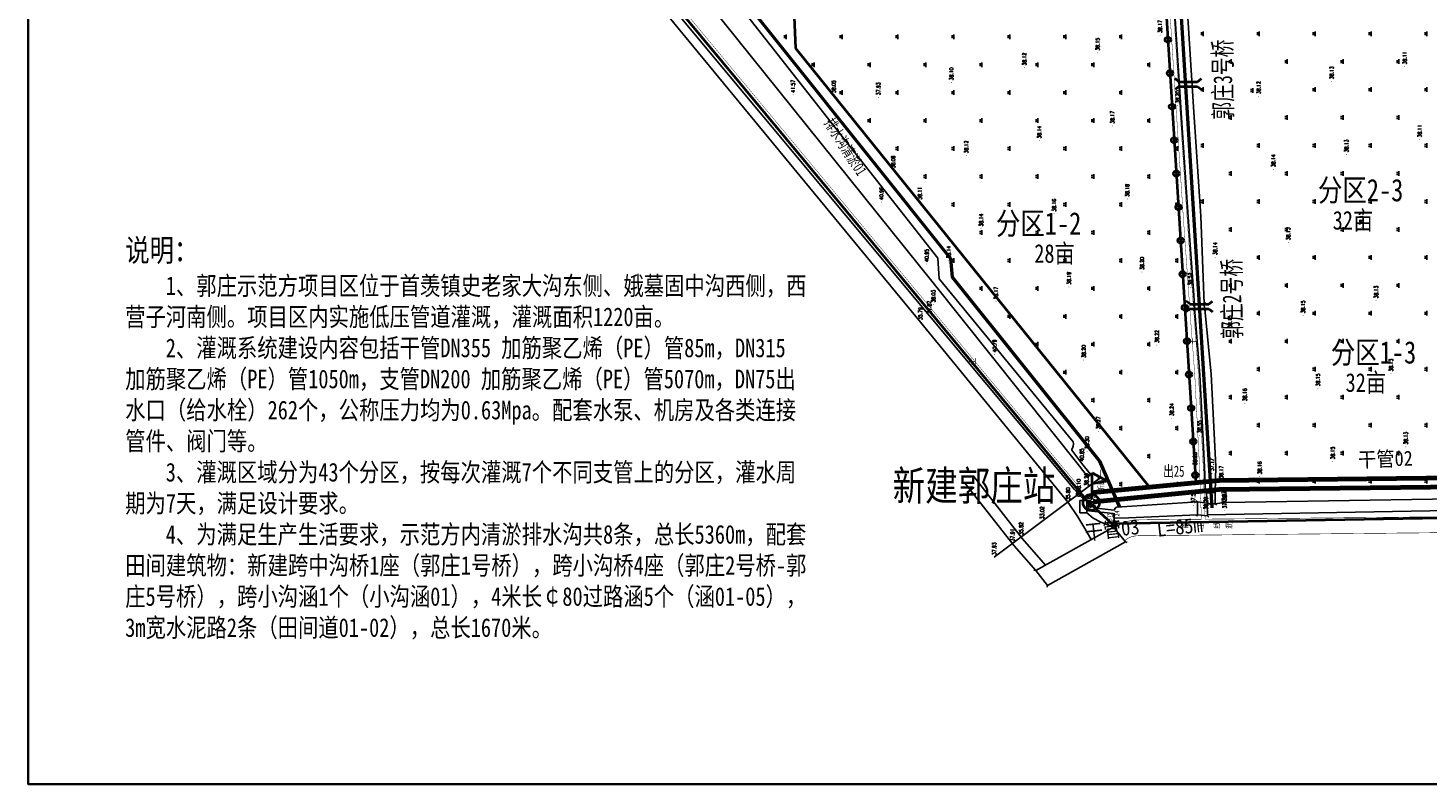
# Model space of a CAD drawing. Extents: x 464172 to 473094, y 3847158 to 3855433.
# Tile 36 of 98: x 465844 to 466595, y 3851459 to 3851864. Entities that reach past the tile are written whole.
import ezdxf
from ezdxf.enums import TextEntityAlignment as Align

# ---------------------------------------------------------------- set-up
doc = ezdxf.new("R2010")
doc.units = 0
doc.header["$PDMODE"] = 34
doc.header["$PDSIZE"] = 0.2
doc.linetypes.add('X3', pattern=[5, 4, -1])
doc.layers.get('0').update_dxf_attribs({"linetype": 'CONTINUOUS'})
doc.layers.add('ASSIST', color=7, linetype='CONTINUOUS', plot=False)
for name, color, linetype in [('DLSS', 4, 'CONTINUOUS'), ('DMTZ', 3, 'CONTINUOUS'), ('GCD', 9, 'CONTINUOUS'), ('JMD', 6, 'CONTINUOUS'), ('KZD', 1, 'CONTINUOUS'), ('SXSS', 5, 'CONTINUOUS'), ('ZBTZ', 8, 'CONTINUOUS'), ('排水沟', 5, 'CONTINUOUS'), ('断面', 7, 'CONTINUOUS')]:
    doc.layers.add(name, color=color, linetype=linetype)
for name, color, linetype, lineweight in [('出水口', 3, 'CONTINUOUS', 30), ('干管', 1, 'CONTINUOUS', 30), ('支管', 3, 'CONTINUOUS', 30)]:
    doc.layers.add(name, color=color, linetype=linetype, lineweight=lineweight)
doc.styles.add('HZ', font='rs.shx', dxfattribs={"width": 0.8, "bigfont": 'hztxt.shx'})
doc.styles.get("Standard").update_dxf_attribs({"font": 'rs.shx', "bigfont": 'hztxt.shx'})
doc.styles.add('正等线体', font='simhei.ttf')
doc.styles.add('等线体', font='simhei.ttf')
doc.styles.add('黑体', font='simhei.ttf')
doc.linetypes.add('10411', pattern='A,2,[150,AAA.SHX,S=1,R=0,X=0,Y=1],2,[151,AAA.SHX,S=1,R=0,X=0,Y=3],1e-11', length=4)
doc.linetypes.add('10422', pattern='A,0.75,[150,AAA.SHX,S=0.5,R=0,X=0,Y=0.5],1.5,[177,AAA.SHX,S=1,R=0,X=0,Y=0.4],0.75', length=3)
doc.linetypes.add('712B', pattern='A,4,-1,4,-1,4,-1,[167,AAA.SHX,S=0.5,R=0,X=0,Y=0],8,[168,AAA.SHX,S=0.5,R=0,X=0,Y=0],-1', length=24)

# ---------------------------------------------------------------- blocks, each defined once
blk = doc.blocks.new('b')
at = {"color": 1, "linetype": 'Continuous', "lineweight": 40}
for p, q in [((-1.09, 0.44), (-1.09, 6.23)), ((-1.09, 6.23), (2.99, 3.96)), ((2.99, 3.96), (-1.09, 3.28))]:
    blk.add_line(p, q, dxfattribs=at)
blk.add_circle((-1.34, -1.73), 2.19, dxfattribs=at)
blk = doc.blocks.new('qiao')
at = {"color": 1, "lineweight": 40, "flags": 128}
for points in [[(-10.3, 2), (-14.5, 5.4)], [(-10.3, 2), (9.7, 2)], [(9.7, 2), (13.8, 5.4)], [(-10.3, -3), (-14.5, -6.3)], [(-10.3, -3), (9.7, -3)], [(9.7, -3), (13.8, -6.3)]]:
    blk.add_lwpolyline(points, dxfattribs=at)
blk = doc.blocks.new('*U4')
at = {"linetype": 'Continuous'}
for points in [[(-0.15, 0), (-0.14, -0.06), (-0.14, 0.06)], [(-0.14, 0.06), (-0.11, -0.11), (-0.11, 0.11)], [(-0.11, -0.11), (-0.14, 0.06), (-0.14, -0.06)], [(-0.11, 0.11), (-0.06, -0.14), (-0.06, 0.14)], [(-0.06, -0.14), (-0.11, 0.11), (-0.11, -0.11)], [(-0.06, 0.14), (0, -0.15), (0, 0.15)], [(0, -0.15), (-0.06, 0.14), (-0.06, -0.14)], [(0, 0.15), (0.06, -0.14), (0.06, 0.14)], [(0.06, -0.14), (0, 0.15), (0, -0.15)], [(0.06, 0.14), (0.11, -0.11), (0.11, 0.11)], [(0.11, -0.11), (0.06, 0.14), (0.06, -0.14)], [(0.11, 0.11), (0.14, -0.06), (0.14, 0.06)], [(0.14, -0.06), (0.11, 0.11), (0.11, -0.11)], [(0.15, 0), (0.14, 0.06), (0.14, -0.06)]]:
    blk.add_solid(points, dxfattribs=at)
blk = doc.blocks.new('gc259')
at = {"linetype": 'Continuous', "flags": 128}
for points in [[(-1, 0), (-1.5, 0)], [(-1, -1), (1, -1), (1, 1), (-1, 1), (-1, -1)], [(0, 1), (0, 1.5)], [(1, 0), (1.5, 0)], [(0, -1), (0, -1.5)]]:
    blk.add_lwpolyline(points, dxfattribs=at)
at = {"linetype": 'Continuous'}
blk.add_circle((0, 0), 0.15, dxfattribs=at)
blk.add_point((0, 0), dxfattribs=at)
blk.add_blockref('*U4', (0, 0), dxfattribs=at)
blk = doc.blocks.new('GC200')
at = {"linetype": 'Continuous', "const_width": 0.2, "flags": 128}
blk.add_lwpolyline([(-0.1, 0, 1), (0.1, 0, 1)], format="xyb", close=True, dxfattribs=at)
blk = doc.blocks.new('gc119')
for p, q in [((-1.25, 0), (1.25, 0)), ((-0.5, 1.3), (-0.5, 0)), ((0.5, 1.3), (0.5, 0))]:
    blk.add_line(p, q)
blk = doc.blocks.new('郭庄示范方')
at = {"color": 8, "linetype": 'Continuous', "elevation": -37.5, "flags": 128}
blk.add_lwpolyline([(557.55, -947.59), (614.3, -905.01)], dxfattribs=at)
at = {"color": 8, "linetype": 'Continuous'}
blk.add_circle((602.79, -913.65, -37.5), 1.16, dxfattribs=at)
at = {"layer": 'ASSIST', "color": 8, "linetype": 'Continuous', "elevation": -37.5, "flags": 128}
for points in [[(670.43, -814.43), (665.15, -814.82), (664.94, -812.04), (670.23, -811.65)], [(676.09, -918.87), (671.73, -918.99), (671.38, -913.16), (676.09, -912.89)], [(666.67, -924.87), (666.62, -917.8), (671.75, -918.6), (671.87, -925.3)], [(627.93, -939.32), (586.16, -962.66), (579.82, -954.71), (621.51, -931.35)]]:
    blk.add_lwpolyline(points, close=True, dxfattribs=at)
at = {"layer": 'DLSS', "color": 8, "linetype": 'Continuous'}
for p, q in [((670.23, -811.65, -37.5), (670.88, -810.89, -37.5)), ((664.94, -812.04, -37.5), (664.18, -811.39, -37.5)), ((665.15, -814.82, -37.5), (664.49, -815.58, -37.5)), ((670.43, -814.43, -37.5), (671.19, -815.08, -37.5)), ((671.38, -913.16, -37.5), (670.63, -912.5, -37.5)), ((676.09, -912.89, -37.5), (676.76, -912.15, -37.5)), ((666.62, -917.8, -37.5), (665.9, -917.1, -37.5)), ((671.73, -918.99, -37.5), (671.04, -919.72, -37.5)), ((671.75, -918.6, -37.5), (672.44, -917.88, -37.5)), ((676.09, -918.87, -37.5), (676.82, -919.55, -37.5)), ((621.51, -931.35, -37.5), (621.78, -930.39, -37.5)), ((666.67, -924.87, -37.5), (665.97, -925.58, -37.5)), ((671.87, -925.3, -37.5), (672.59, -926, -37.5)), ((627.93, -939.32, -37.5), (628.9, -939.59, -37.5)), ((579.82, -954.71, -37.5), (578.85, -954.44, -37.5)), ((586.16, -962.66, -37.5), (585.88, -963.62, -37.5))]:
    blk.add_line(p, q, dxfattribs=at)
at = {"layer": 'DLSS', "color": 8, "linetype": 'X3', "const_width": 0.2, "elevation": -37.5, "flags": 128}
for points in [[(668.7, -927.17), (667.68, -899.23), (665.14, -849.88), (662.61, -816.18), (658.99, -765.3), (655.28, -709.37), (651.49, -650.33), (649.76, -630.86), (648.08, -601.63), (646.98, -577.51), (644.35, -531.43), (641.33, -480.81), (639.02, -443.16), (635.99, -401.78), (632.01, -336.29), (628.43, -282.32), (627.28, -256.04), (625.16, -222.49)], [(97.21, -250.08), (82.99, -254.12), (75.26, -258.64), (72.87, -261.4), (71.56, -265.05), (71.12, -270.89), (71.18, -273.21), (165.51, -386.15), (339.07, -594.5), (601.16, -910.37)]]:
    blk.add_lwpolyline(points, dxfattribs=at)
at = {"layer": 'DLSS', "color": 8, "linetype": 'Continuous', "elevation": -37.5, "flags": 128}
for points, const_width in [([(670.68, -927.15), (669.66, -899.14), (667.11, -849.75), (664.59, -816.04), (660.96, -765.17), (657.26, -709.24), (653.47, -650.18), (651.74, -630.71), (650.05, -601.53), (648.96, -577.41), (646.33, -531.31), (643.31, -480.69), (640.99, -443.03), (637.97, -401.65), (633.99, -336.17), (630.41, -282.22), (629.26, -255.93), (627.13, -222.37)], 0.2), ([(97.76, -251.63), (83.73, -255.76), (76.43, -260.04), (74.45, -262.33), (73.33, -265.43), (72.92, -270.93), (72.96, -272.54), (166.89, -384.99), (340.45, -593.35), (602.55, -909.22)], 0.2), ([(622.11, -932.09), (625.45, -929.73), (628.49, -928.46), (632.55, -927.57), (637.49, -927.49), (668.7, -927.17)], 0.3), ([(627.39, -938.73), (629.55, -937.24), (631.06, -936.61), (633.54, -936.07), (637.6, -936), (866.26, -933.68), (1119.24, -929.37), (1331.93, -925.84), (1346.81, -925.59)], 0.3), ([(670.68, -927.15), (861.93, -925.21)], 0.3)]:
    blk.add_lwpolyline(points, dxfattribs=dict(at, const_width=const_width))
at = {"layer": 'DLSS', "color": 8, "linetype": 'Continuous', "elevation": -37.5}
for points in [[(664.94, -812.04), (670.23, -811.65)], [(670.43, -814.43), (665.15, -814.82)], [(671.38, -913.16), (676.09, -912.89)], [(666.67, -924.87), (666.62, -917.8)], [(676.09, -918.87), (671.73, -918.99)], [(671.75, -918.6), (671.87, -925.3)], [(579.82, -954.71), (621.51, -931.35)], [(627.93, -939.32), (586.16, -962.66)]]:
    blk.add_lwpolyline(points, dxfattribs=at)
at = {"layer": 'DMTZ', "color": 8, "linetype": '10411', "flags": 128}
for points, elevation in [([(605.95, -917.16), (600.65, -911.26), (522.73, -818), (389.08, -657.63), (89.02, -296.59), (65.42, -268.94), (64.87, -267.55), (65.2, -266.3), (66.76, -263.62)], 0.6), ([(650.98, -600.39), (652.38, -630.67), (654.11, -650.13), (657.9, -709.19), (661.61, -765.12), (664.95, -812.05)], -37.5), ([(670.23, -811.65), (668.39, -764.66), (664.68, -708.75), (660.88, -649.61), (659.16, -630.17), (657.06, -599.95)], -37.5), ([(665.15, -814.82), (665.23, -815.99), (667.76, -849.71), (670.3, -899.11), (670.8, -912.85), (671.38, -913.16)], -37.5), ([(676.09, -912.89), (676.49, -898.84), (673.94, -849.33), (670.48, -814.47), (670.48, -814.47)], -37.5), ([(542.04, -907.92), (568.16, -941.36), (579.82, -954.71)], -37.5), ([(860.52, -915.37), (859.76, -915.38), (681.09, -918.23), (676.09, -918.87)], -37.5), ([(621.51, -931.35), (614.77, -928.83), (610.61, -926.59), (607.23, -923.66)], 1.93), ([(666.62, -917.8), (623.31, -920.73), (622.67, -921.15), (621.83, -922.32)], -37.5), ([(671.86, -924.85), (860.76, -921.4)], 1.85), ([(621.32, -924.15), (621.41, -925.62), (621.79, -926.37), (622.78, -926.61), (629.58, -926.38), (666.67, -924.87)], -37.5)]:
    blk.add_lwpolyline(points, dxfattribs=dict(at, elevation=elevation))
at = {"layer": 'DMTZ', "color": 8, "linetype": '10411', "elevation": 3.54, "flags": 128}
blk.add_lwpolyline([(349.05, -590.61), (347.77, -586.48), (348.25, -582.82), (349.84, -580.27), (353.5, -579.63), (358.07, -580.47), (358.07, -580.47), (393.36, -619.38), (418.81, -649.06), (527.36, -787.11), (528.02, -798.18), (599.87, -885.57), (600.1, -886.76), (599.97, -888.04), (599.55, -889.01), (599.23, -889.65), (599.26, -890.13), (604.55, -897.21), (609.02, -902.89), (609.02, -902.89), (609.05, -903.4), (608.79, -903.77), (608.13, -904.1), (607.37, -904.09), (603.29, -898.64), (524.74, -800.36), (404.7, -650.88)], close=True, dxfattribs=at)
at = {"layer": 'DMTZ', "color": 8, "linetype": '10422', "flags": 128}
for points, elevation in [([(621.83, -922.32), (610.77, -921.13), (610.82, -917.78), (608.27, -917.57), (608.35, -922.75)], -37.5), ([(608.35, -922.75), (621.32, -924.19)], 1.66)]:
    blk.add_lwpolyline(points, dxfattribs=dict(at, elevation=elevation))
at = {"layer": 'JMD', "color": 8, "linetype": 'Continuous', "elevation": 1.93, "flags": 128}
blk.add_lwpolyline([(607.23, -923.66), (607.19, -917.15), (603.51, -917.17), (603.55, -923.69)], close=True, dxfattribs=at)
at = {"layer": 'KZD', "color": 8, "linetype": 'Continuous'}
blk.add_line((621.82, -929.84, 2.74), (621.82, -923.84, 2.74), dxfattribs=at)
at = {"layer": 'SXSS', "color": 8, "linetype": 'Continuous', "flags": 128}
for points, elevation in [([(609.47, -938.1), (606.17, -932.21), (602.35, -925.92), (597.17, -918.18), (517.94, -821.53), (385.46, -660.64), (85.43, -299.62), (61.85, -271.99), (61.55, -270.42), (61.82, -267.36), (63.02, -264.12), (64.61, -262.87), (66.07, -262.17)], 0.6), ([(585.04, -951.79), (572.68, -937.63), (546.66, -904.32)], -37.5)]:
    blk.add_lwpolyline(points, dxfattribs=dict(at, elevation=elevation))
at = {"layer": 'GCD', "color": 8, "linetype": 'Continuous'}
ref = blk.add_blockref('GC200', (646.5, -667.52, 0.67), dxfattribs=dict(at, rotation=90))
ref.add_attrib('height', '38.17', dxfattribs={"linetype": 'Continuous', "height": 2, "rotation": 90, "style": 'HZ', "width": 0.8}).set_placement((646.5, -666.32, -37.5), align=Align.MIDDLE_LEFT)
ref = blk.add_blockref('GC200', (612.99, -677, 0.65), dxfattribs=dict(at, rotation=90))
ref.add_attrib('height', '38.15', dxfattribs={"linetype": 'Continuous', "height": 2, "rotation": 90, "style": 'HZ', "width": 0.8}).set_placement((612.99, -675.8, -37.5), align=Align.MIDDLE_LEFT)
ref = blk.add_blockref('GC200', (573.76, -684.97, 0.62), dxfattribs=dict(at, rotation=90))
ref.add_attrib('height', '38.12', dxfattribs={"linetype": 'Continuous', "height": 2, "rotation": 90, "style": 'HZ', "width": 0.8}).set_placement((573.76, -683.77, -37.5), align=Align.MIDDLE_LEFT)
ref = blk.add_blockref('GC200', (777.75, -684.36, 0.61), dxfattribs=dict(at, rotation=90))
ref.add_attrib('height', '38.11', dxfattribs={"linetype": 'Continuous', "height": 2, "rotation": 90, "style": 'HZ', "width": 0.8}).set_placement((777.75, -683.16, -37.5), align=Align.MIDDLE_LEFT)
ref = blk.add_blockref('GC200', (534.6, -692.92, 0.6), dxfattribs=dict(at, rotation=90))
ref.add_attrib('height', '38.10', dxfattribs={"linetype": 'Continuous', "height": 2, "rotation": 90, "style": 'HZ', "width": 0.8}).set_placement((534.6, -691.72, -37.5), align=Align.MIDDLE_LEFT)
ref = blk.add_blockref('GC200', (738.55, -692.32, 0.63), dxfattribs=dict(at, rotation=90))
ref.add_attrib('height', '38.13', dxfattribs={"linetype": 'Continuous', "height": 2, "rotation": 90, "style": 'HZ', "width": 0.8}).set_placement((738.55, -691.12, -37.5), align=Align.MIDDLE_LEFT)
ref = blk.add_blockref('GC200', (449.64, -699.51, 4.07), dxfattribs=dict(at, rotation=90))
ref.add_attrib('height', '41.57', dxfattribs={"linetype": 'Continuous', "height": 2, "rotation": 90, "style": 'HZ', "width": 0.8}).set_placement((449.64, -698.31, -37.5), align=Align.MIDDLE_LEFT)
ref = blk.add_blockref('GC200', (471.42, -699.76, 0.55), dxfattribs=dict(at, rotation=90))
ref.add_attrib('height', '38.05', dxfattribs={"linetype": 'Continuous', "height": 2, "rotation": 90, "style": 'HZ', "width": 0.8}).set_placement((471.42, -698.56, -37.5), align=Align.MIDDLE_LEFT)
ref = blk.add_blockref('GC200', (495.39, -700.89, 0.43), dxfattribs=dict(at, rotation=90))
ref.add_attrib('height', '37.93', dxfattribs={"linetype": 'Continuous', "height": 2, "rotation": 90, "style": 'HZ', "width": 0.8}).set_placement((495.39, -699.69, -37.5), align=Align.MIDDLE_LEFT)
ref = blk.add_blockref('GC200', (699.35, -700.28, 0.62), dxfattribs=dict(at, rotation=90))
ref.add_attrib('height', '38.12', dxfattribs={"linetype": 'Continuous', "height": 2, "rotation": 90, "style": 'HZ', "width": 0.8}).set_placement((699.35, -699.08, -37.5), align=Align.MIDDLE_LEFT)
ref = blk.add_blockref('GC200', (655.93, -705.26, 0.7), dxfattribs=dict(at, rotation=90))
ref.add_attrib('height', '38.20', dxfattribs={"linetype": 'Continuous', "height": 2, "rotation": 90, "style": 'HZ', "width": 0.8}).set_placement((655.93, -704.06, -37.5), align=Align.MIDDLE_LEFT)
ref = blk.add_blockref('GC200', (620.95, -716.2, 0.67), dxfattribs=dict(at, rotation=90))
ref.add_attrib('height', '38.17', dxfattribs={"linetype": 'Continuous', "height": 2, "rotation": 90, "style": 'HZ', "width": 0.8}).set_placement((620.95, -715, -37.5), align=Align.MIDDLE_LEFT)
ref = blk.add_blockref('GC200', (581.72, -724.17, 0.64), dxfattribs=dict(at, rotation=90))
ref.add_attrib('height', '38.14', dxfattribs={"linetype": 'Continuous', "height": 2, "rotation": 90, "style": 'HZ', "width": 0.8}).set_placement((581.72, -722.97, -37.5), align=Align.MIDDLE_LEFT)
ref = blk.add_blockref('GC200', (785.71, -723.56, 0.61), dxfattribs=dict(at, rotation=90))
ref.add_attrib('height', '38.11', dxfattribs={"linetype": 'Continuous', "height": 2, "rotation": 90, "style": 'HZ', "width": 0.8}).set_placement((785.71, -722.36, -37.5), align=Align.MIDDLE_LEFT)
ref = blk.add_blockref('GC200', (542.56, -732.12, 0.62), dxfattribs=dict(at, rotation=90))
ref.add_attrib('height', '38.12', dxfattribs={"linetype": 'Continuous', "height": 2, "rotation": 90, "style": 'HZ', "width": 0.8}).set_placement((542.56, -730.92, -37.5), align=Align.MIDDLE_LEFT)
ref = blk.add_blockref('GC200', (746.51, -731.52, 0.63), dxfattribs=dict(at, rotation=90))
ref.add_attrib('height', '38.13', dxfattribs={"linetype": 'Continuous', "height": 2, "rotation": 90, "style": 'HZ', "width": 0.8}).set_placement((746.51, -730.32, -37.5), align=Align.MIDDLE_LEFT)
ref = blk.add_blockref('GC200', (503.35, -740.09, 0.59), dxfattribs=dict(at, rotation=90))
ref.add_attrib('height', '38.09', dxfattribs={"linetype": 'Continuous', "height": 2, "rotation": 90, "style": 'HZ', "width": 0.8}).set_placement((503.35, -738.89, -37.5), align=Align.MIDDLE_LEFT)
ref = blk.add_blockref('GC200', (707.31, -739.48, 0.64), dxfattribs=dict(at, rotation=90))
ref.add_attrib('height', '38.14', dxfattribs={"linetype": 'Continuous', "height": 2, "rotation": 90, "style": 'HZ', "width": 0.8}).set_placement((707.31, -738.28, -37.5), align=Align.MIDDLE_LEFT)
ref = blk.add_blockref('GC200', (497.03, -757.11, 3.46), dxfattribs=dict(at, rotation=90))
ref.add_attrib('height', '40.96', dxfattribs={"linetype": 'Continuous', "height": 2, "rotation": 90, "style": 'HZ', "width": 0.8}).set_placement((497.03, -755.91, -37.5), align=Align.MIDDLE_LEFT)
ref = blk.add_blockref('GC200', (517.63, -756.93, 0.61), dxfattribs=dict(at, rotation=90))
ref.add_attrib('height', '38.11', dxfattribs={"linetype": 'Continuous', "height": 2, "rotation": 90, "style": 'HZ', "width": 0.8}).set_placement((517.63, -755.73, -37.5), align=Align.MIDDLE_LEFT)
ref = blk.add_blockref('GC200', (628.91, -755.4, 0.68), dxfattribs=dict(at, rotation=90))
ref.add_attrib('height', '38.18', dxfattribs={"linetype": 'Continuous', "height": 2, "rotation": 90, "style": 'HZ', "width": 0.8}).set_placement((628.91, -754.2, -37.5), align=Align.MIDDLE_LEFT)
ref = blk.add_blockref('GC200', (589.67, -763.37, 0.66), dxfattribs=dict(at, rotation=90))
ref.add_attrib('height', '38.16', dxfattribs={"linetype": 'Continuous', "height": 2, "rotation": 90, "style": 'HZ', "width": 0.8}).set_placement((589.67, -762.17, -37.5), align=Align.MIDDLE_LEFT)
ref = blk.add_blockref('GC200', (550.52, -771.32, 0.64), dxfattribs=dict(at, rotation=90))
ref.add_attrib('height', '38.14', dxfattribs={"linetype": 'Continuous', "height": 2, "rotation": 90, "style": 'HZ', "width": 0.8}).set_placement((550.52, -770.12, -37.5), align=Align.MIDDLE_LEFT)
ref = blk.add_blockref('GC200', (754.47, -770.72, 0.63), dxfattribs=dict(at, rotation=90))
ref.add_attrib('height', '38.13', dxfattribs={"linetype": 'Continuous', "height": 2, "rotation": 90, "style": 'HZ', "width": 0.8}).set_placement((754.47, -769.52, -37.5), align=Align.MIDDLE_LEFT)
ref = blk.add_blockref('GC200', (715.27, -778.68, 0.65), dxfattribs=dict(at, rotation=90))
ref.add_attrib('height', '38.15', dxfattribs={"linetype": 'Continuous', "height": 2, "rotation": 90, "style": 'HZ', "width": 0.8}).set_placement((715.27, -777.48, -37.5), align=Align.MIDDLE_LEFT)
ref = blk.add_blockref('GC200', (676.07, -786.64, 0.64), dxfattribs=dict(at, rotation=90))
ref.add_attrib('height', '38.14', dxfattribs={"linetype": 'Continuous', "height": 2, "rotation": 90, "style": 'HZ', "width": 0.8}).set_placement((676.07, -785.44, -37.5), align=Align.MIDDLE_LEFT)
ref = blk.add_blockref('GC200', (521.36, -790.3, 3.45), dxfattribs=dict(at, rotation=90))
ref.add_attrib('height', '40.95', dxfattribs={"linetype": 'Continuous', "height": 2, "rotation": 90, "style": 'HZ', "width": 0.8}).set_placement((521.36, -789.1, -37.5), align=Align.MIDDLE_LEFT)
ref = blk.add_blockref('GC200', (533.12, -788.56, 0.64), dxfattribs=dict(at, rotation=90))
ref.add_attrib('height', '38.14', dxfattribs={"linetype": 'Continuous', "height": 2, "rotation": 90, "style": 'HZ', "width": 0.8}).set_placement((533.12, -787.36, -37.5), align=Align.MIDDLE_LEFT)
ref = blk.add_blockref('GC200', (636.87, -794.6, 0.7), dxfattribs=dict(at, rotation=90))
ref.add_attrib('height', '38.20', dxfattribs={"linetype": 'Continuous', "height": 2, "rotation": 90, "style": 'HZ', "width": 0.8}).set_placement((636.87, -793.4, -37.5), align=Align.MIDDLE_LEFT)
ref = blk.add_blockref('GC200', (597.63, -802.57, 0.68), dxfattribs=dict(at, rotation=90))
ref.add_attrib('height', '38.18', dxfattribs={"linetype": 'Continuous', "height": 2, "rotation": 90, "style": 'HZ', "width": 0.8}).set_placement((597.63, -801.37, -37.5), align=Align.MIDDLE_LEFT)
ref = blk.add_blockref('GC200', (662.67, -802.97, 1.02), dxfattribs=dict(at, rotation=90))
ref.add_attrib('height', '38.52', dxfattribs={"linetype": 'Continuous', "height": 2, "rotation": 90, "style": 'HZ', "width": 0.8}).set_placement((662.67, -801.77, -37.5), align=Align.MIDDLE_LEFT)
ref = blk.add_blockref('GC200', (762.43, -809.92, 0.63), dxfattribs=dict(at, rotation=90))
ref.add_attrib('height', '38.13', dxfattribs={"linetype": 'Continuous', "height": 2, "rotation": 90, "style": 'HZ', "width": 0.8}).set_placement((762.43, -808.72, -37.5), align=Align.MIDDLE_LEFT)
ref = blk.add_blockref('GC200', (524.89, -812.15, 0.53), dxfattribs=dict(at, rotation=90))
ref.add_attrib('height', '38.03', dxfattribs={"linetype": 'Continuous', "height": 2, "rotation": 90, "style": 'HZ', "width": 0.8}).set_placement((524.89, -810.95, -37.5), align=Align.MIDDLE_LEFT)
ref = blk.add_blockref('GC200', (558.47, -810.52, 0.67), dxfattribs=dict(at, rotation=90))
ref.add_attrib('height', '38.17', dxfattribs={"linetype": 'Continuous', "height": 2, "rotation": 90, "style": 'HZ', "width": 0.8}).set_placement((558.47, -809.32, -37.5), align=Align.MIDDLE_LEFT)
ref = blk.add_blockref('GC200', (517.94, -821.53, -1.71), dxfattribs=dict(at, rotation=90))
ref.add_attrib('height', '35.79', dxfattribs={"linetype": 'Continuous', "height": 2, "rotation": 90, "style": 'HZ', "width": 0.8}).set_placement((517.94, -820.33, -37.5), align=Align.MIDDLE_LEFT)
ref = blk.add_blockref('GC200', (522.73, -818, 0.37), dxfattribs=dict(at, rotation=90))
ref.add_attrib('height', '37.87', dxfattribs={"linetype": 'Continuous', "height": 2, "rotation": 90, "style": 'HZ', "width": 0.8}).set_placement((522.73, -816.8, -37.5), align=Align.MIDDLE_LEFT)
ref = blk.add_blockref('GC200', (723.23, -817.88, 0.65), dxfattribs=dict(at, rotation=90))
ref.add_attrib('height', '38.15', dxfattribs={"linetype": 'Continuous', "height": 2, "rotation": 90, "style": 'HZ', "width": 0.8}).set_placement((723.23, -816.68, -37.5), align=Align.MIDDLE_LEFT)
ref = blk.add_blockref('GC200', (684.03, -825.84, 0.65), dxfattribs=dict(at, rotation=90))
ref.add_attrib('height', '38.15', dxfattribs={"linetype": 'Continuous', "height": 2, "rotation": 90, "style": 'HZ', "width": 0.8}).set_placement((684.03, -824.64, -37.5), align=Align.MIDDLE_LEFT)
ref = blk.add_blockref('GC200', (557.71, -838.82, 3.29), dxfattribs=dict(at, rotation=90))
ref.add_attrib('height', '40.79', dxfattribs={"linetype": 'Continuous', "height": 2, "rotation": 90, "style": 'HZ', "width": 0.8}).set_placement((557.71, -837.62, -37.5), align=Align.MIDDLE_LEFT)
ref = blk.add_blockref('GC200', (644.83, -833.8, 0.72), dxfattribs=dict(at, rotation=90))
ref.add_attrib('height', '38.22', dxfattribs={"linetype": 'Continuous', "height": 2, "rotation": 90, "style": 'HZ', "width": 0.8}).set_placement((644.83, -832.6, -37.5), align=Align.MIDDLE_LEFT)
ref = blk.add_blockref('GC200', (605.59, -841.77, 0.7), dxfattribs=dict(at, rotation=90))
ref.add_attrib('height', '38.20', dxfattribs={"linetype": 'Continuous', "height": 2, "rotation": 90, "style": 'HZ', "width": 0.8}).set_placement((605.59, -840.57, -37.5), align=Align.MIDDLE_LEFT)
ref = blk.add_blockref('GC200', (770.39, -849.12, 0.63), dxfattribs=dict(at, rotation=90))
ref.add_attrib('height', '38.13', dxfattribs={"linetype": 'Continuous', "height": 2, "rotation": 90, "style": 'HZ', "width": 0.8}).set_placement((770.39, -847.92, -37.5), align=Align.MIDDLE_LEFT)
ref = blk.add_blockref('GC200', (731.19, -857.08, 0.65), dxfattribs=dict(at, rotation=90))
ref.add_attrib('height', '38.15', dxfattribs={"linetype": 'Continuous', "height": 2, "rotation": 90, "style": 'HZ', "width": 0.8}).set_placement((731.19, -855.88, -37.5), align=Align.MIDDLE_LEFT)
ref = blk.add_blockref('GC200', (691.99, -865.04, 0.66), dxfattribs=dict(at, rotation=90))
ref.add_attrib('height', '38.16', dxfattribs={"linetype": 'Continuous', "height": 2, "rotation": 90, "style": 'HZ', "width": 0.8}).set_placement((691.99, -863.84, -37.5), align=Align.MIDDLE_LEFT)
ref = blk.add_blockref('GC200', (652.79, -873, 0.74), dxfattribs=dict(at, rotation=90))
ref.add_attrib('height', '38.24', dxfattribs={"linetype": 'Continuous', "height": 2, "rotation": 90, "style": 'HZ', "width": 0.8}).set_placement((652.79, -871.8, -37.5), align=Align.MIDDLE_LEFT)
ref = blk.add_blockref('GC200', (613.37, -880.1, 0.77), dxfattribs=dict(at, rotation=90))
ref.add_attrib('height', '38.27', dxfattribs={"linetype": 'Continuous', "height": 2, "rotation": 90, "style": 'HZ', "width": 0.8}).set_placement((613.37, -878.9, -37.5), align=Align.MIDDLE_LEFT)
ref = blk.add_blockref('GC200', (667.68, -882.18, 1.05), dxfattribs=dict(at, rotation=90))
ref.add_attrib('height', '38.55', dxfattribs={"linetype": 'Continuous', "height": 2, "rotation": 90, "style": 'HZ', "width": 0.8}).set_placement((667.68, -880.98, -37.5), align=Align.MIDDLE_LEFT)
ref = blk.add_blockref('GC200', (607.37, -890.82, 0.8), dxfattribs=dict(at, rotation=90))
ref.add_attrib('height', '38.30', dxfattribs={"linetype": 'Continuous', "height": 2, "rotation": 90, "style": 'HZ', "width": 0.8}).set_placement((607.37, -889.62, -37.5), align=Align.MIDDLE_LEFT)
ref = blk.add_blockref('GC200', (778.35, -888.32, 0.63), dxfattribs=dict(at, rotation=90))
ref.add_attrib('height', '38.13', dxfattribs={"linetype": 'Continuous', "height": 2, "rotation": 90, "style": 'HZ', "width": 0.8}).set_placement((778.35, -887.12, -37.5), align=Align.MIDDLE_LEFT)
ref = blk.add_blockref('GC200', (604.55, -897.21, 3.35), dxfattribs=dict(at, rotation=90))
ref.add_attrib('height', '40.85', dxfattribs={"linetype": 'Continuous', "height": 2, "rotation": 90, "style": 'HZ', "width": 0.8}).set_placement((604.55, -896.01, -37.5), align=Align.MIDDLE_LEFT)
ref = blk.add_blockref('GC200', (665.32, -899.36, 0.76), dxfattribs=dict(at, rotation=90))
ref.add_attrib('height', '38.26', dxfattribs={"linetype": 'Continuous', "height": 2, "rotation": 90, "style": 'HZ', "width": 0.8}).set_placement((665.32, -898.16, -37.5), align=Align.MIDDLE_LEFT)
ref = blk.add_blockref('GC200', (739.15, -896.28, 0.65), dxfattribs=dict(at, rotation=90))
ref.add_attrib('height', '38.15', dxfattribs={"linetype": 'Continuous', "height": 2, "rotation": 90, "style": 'HZ', "width": 0.8}).set_placement((739.15, -895.08, -37.5), align=Align.MIDDLE_LEFT)
ref = blk.add_blockref('GC200', (674.35, -902.5, -0.33), dxfattribs=dict(at, rotation=90))
ref.add_attrib('height', '37.17', dxfattribs={"linetype": 'Continuous', "height": 2, "rotation": 90, "style": 'HZ', "width": 0.8}).set_placement((674.35, -901.3, -37.5), align=Align.MIDDLE_LEFT)
ref = blk.add_blockref('GC200', (679.31, -906.56, 0.67), dxfattribs=dict(at, rotation=90))
ref.add_attrib('height', '38.17', dxfattribs={"linetype": 'Continuous', "height": 2, "rotation": 90, "style": 'HZ', "width": 0.8}).set_placement((679.31, -905.36, -37.5), align=Align.MIDDLE_LEFT)
ref = blk.add_blockref('GC200', (699.95, -904.24, 0.66), dxfattribs=dict(at, rotation=90))
ref.add_attrib('height', '38.16', dxfattribs={"linetype": 'Continuous', "height": 2, "rotation": 90, "style": 'HZ', "width": 0.8}).set_placement((699.95, -903.04, -37.5), align=Align.MIDDLE_LEFT)
ref = blk.add_blockref('GC200', (602.79, -913.65, 0.6), dxfattribs=dict(at, rotation=90))
ref.add_attrib('height', '38.10', dxfattribs={"linetype": 'Continuous', "height": 2, "rotation": 90, "style": 'HZ', "width": 0.8}).set_placement((602.79, -912.45, -37.5), align=Align.MIDDLE_LEFT)
ref = blk.add_blockref('GC200', (607.04, -910.45, 0.79), dxfattribs=dict(at, rotation=90))
ref.add_attrib('height', '38.29', dxfattribs={"linetype": 'Continuous', "height": 2, "rotation": 90, "style": 'HZ', "width": 0.8}).set_placement((607.04, -909.25, -37.5), align=Align.MIDDLE_LEFT)
ref = blk.add_blockref('GC200', (597.17, -918.18, -1.7), dxfattribs=dict(at, rotation=90))
ref.add_attrib('height', '35.80', dxfattribs={"linetype": 'Continuous', "height": 2, "rotation": 90, "style": 'HZ', "width": 0.8}).set_placement((597.17, -916.98, -37.5), align=Align.MIDDLE_LEFT)
ref = blk.add_blockref('GC200', (608.35, -922.75, 1.66), dxfattribs=dict(at, rotation=90))
ref.add_attrib('height', '39.16', dxfattribs={"linetype": 'Continuous', "height": 2, "rotation": 90, "style": 'HZ', "width": 0.8}).set_placement((608.35, -921.55, -37.5), align=Align.MIDDLE_LEFT)
ref = blk.add_blockref('GC200', (610.72, -922.23, 0.25), dxfattribs=dict(at, rotation=90))
ref.add_attrib('height', '37.75', dxfattribs={"linetype": 'Continuous', "height": 2, "rotation": 90, "style": 'HZ', "width": 0.8}).set_placement((610.72, -921.03, -37.5), align=Align.MIDDLE_LEFT)
ref = blk.add_blockref('GC200', (664.3, -919.8, 0), dxfattribs=dict(at, rotation=90))
ref.add_attrib('height', '37.50', dxfattribs={"linetype": 'Continuous', "height": 2, "rotation": 90, "style": 'HZ', "width": 0.8}).set_placement((664.3, -918.6, -37.5), align=Align.MIDDLE_LEFT)
ref = blk.add_blockref('GC200', (680.91, -920.16, -0.43), dxfattribs=dict(at, rotation=90))
ref.add_attrib('height', '37.07', dxfattribs={"linetype": 'Continuous', "height": 2, "rotation": 90, "style": 'HZ', "width": 0.8}).set_placement((680.91, -918.96, -37.5), align=Align.MIDDLE_LEFT)
ref = blk.add_blockref('GC200', (681.09, -918.23, 0.95), dxfattribs=dict(at, rotation=90))
ref.add_attrib('height', '38.45', dxfattribs={"linetype": 'Continuous', "height": 2, "rotation": 90, "style": 'HZ', "width": 0.8}).set_placement((681.09, -917.03, -37.5), align=Align.MIDDLE_LEFT)
ref = blk.add_blockref('GC200', (681.1, -922.62, -0.3), dxfattribs=dict(at, rotation=90))
ref.add_attrib('height', '37.20', dxfattribs={"linetype": 'Continuous', "height": 2, "rotation": 90, "style": 'HZ', "width": 0.8}).set_placement((681.1, -921.42, -37.5), align=Align.MIDDLE_LEFT)
ref = blk.add_blockref('GC200', (583.26, -928.3, -4.48), dxfattribs=dict(at, rotation=90))
ref.add_attrib('height', '33.02', dxfattribs={"linetype": 'Continuous', "height": 2, "rotation": 90, "style": 'HZ', "width": 0.8}).set_placement((583.26, -927.1, -37.5), align=Align.MIDDLE_LEFT)
ref = blk.add_blockref('GC200', (671.06, -923.18, 1.79), dxfattribs=dict(at, rotation=90))
ref.add_attrib('height', '39.29', dxfattribs={"linetype": 'Continuous', "height": 2, "rotation": 90, "style": 'HZ', "width": 0.8}).set_placement((671.06, -921.98, -37.5), align=Align.MIDDLE_LEFT)
ref = blk.add_blockref('GC200', (572, -936.75, -1.68), dxfattribs=dict(at, rotation=90))
ref.add_attrib('height', '35.82', dxfattribs={"linetype": 'Continuous', "height": 2, "rotation": 90, "style": 'HZ', "width": 0.8}).set_placement((572, -935.55, -37.5), align=Align.MIDDLE_LEFT)
ref = blk.add_blockref('GC200', (567.33, -940.25, 0.41), dxfattribs=dict(at, rotation=90))
ref.add_attrib('height', '37.91', dxfattribs={"linetype": 'Continuous', "height": 2, "rotation": 90, "style": 'HZ', "width": 0.8}).set_placement((567.33, -939.05, -37.5), align=Align.MIDDLE_LEFT)
ref = blk.add_blockref('GC200', (557.55, -947.59, 0.43), dxfattribs=dict(at, rotation=90))
ref.add_attrib('height', '37.93', dxfattribs={"linetype": 'Continuous', "height": 2, "rotation": 90, "style": 'HZ', "width": 0.8}).set_placement((557.55, -946.39, -37.5), align=Align.MIDDLE_LEFT)
at = {"layer": 'KZD', "color": 8, "linetype": 'Continuous', "rotation": 90}
blk.add_blockref('gc259', (621.82, -931.09, 2.74), dxfattribs=at)
at = {"layer": 'ZBTZ', "color": 8, "linetype": 'Continuous', "rotation": 90}
for p in [(445.9, -668.35, -37.5), (475.9, -668.35, -37.5), (505.9, -668.35, -37.5), (535.9, -668.35, -37.5), (565.9, -668.35, -37.5), (595.9, -668.35, -37.5), (625.9, -668.35, -37.5), (669.67, -666.72, -37.5), (699.67, -666.72, -37.5), (729.67, -666.72, -37.5), (759.67, -666.72, -37.5), (789.67, -666.72, -37.5), (460.9, -683.35, -37.5), (490.9, -683.35, -37.5), (520.9, -683.35, -37.5), (550.9, -683.35, -37.5), (580.9, -683.35, -37.5), (610.9, -683.35, -37.5), (640.9, -683.35, -37.5), (684.67, -681.72, -37.5), (714.67, -681.72, -37.5), (744.67, -681.72, -37.5), (774.67, -681.72, -37.5), (475.9, -698.35, -37.5), (505.9, -698.35, -37.5), (535.9, -698.35, -37.5), (565.9, -698.35, -37.5), (595.9, -698.35, -37.5), (625.9, -698.35, -37.5), (669.67, -696.72, -37.5), (696.32, -697.16, -37.5), (729.67, -696.72, -37.5), (759.67, -696.72, -37.5), (789.67, -696.72, -37.5), (490.9, -713.35, -37.5), (520.9, -713.35, -37.5), (550.9, -713.35, -37.5), (580.9, -713.35, -37.5), (610.9, -713.35, -37.5), (640.9, -713.35, -37.5), (684.67, -711.72, -37.5), (714.67, -711.72, -37.5), (744.67, -711.72, -37.5), (774.67, -711.72, -37.5), (505.9, -728.35, -37.5), (535.9, -728.35, -37.5), (565.9, -728.35, -37.5), (595.9, -728.35, -37.5), (625.9, -728.35, -37.5), (655.9, -728.35, -37.5), (669.67, -726.72, -37.5), (699.67, -726.72, -37.5), (729.67, -726.72, -37.5), (759.67, -726.72, -37.5), (789.67, -726.72, -37.5), (520.9, -743.35, -37.5), (550.9, -743.35, -37.5), (580.9, -743.35, -37.5), (610.9, -743.35, -37.5), (640.9, -743.35, -37.5), (684.67, -741.72, -37.5), (714.67, -741.72, -37.5), (744.67, -741.72, -37.5), (774.67, -741.72, -37.5), (535.9, -758.35, -37.5), (565.9, -758.35, -37.5), (595.9, -758.35, -37.5), (625.9, -758.35, -37.5), (655.9, -758.35, -37.5), (669.67, -756.72, -37.5), (699.67, -756.72, -37.5), (729.67, -756.72, -37.5), (759.67, -756.72, -37.5), (789.67, -756.72, -37.5), (550.9, -773.35, -37.5), (580.9, -773.35, -37.5), (610.9, -773.35, -37.5), (640.9, -773.35, -37.5), (684.67, -771.72, -37.5), (714.67, -771.72, -37.5), (744.67, -771.72, -37.5), (774.67, -771.72, -37.5), (535.9, -788.35, -37.5), (565.9, -788.35, -37.5), (595.9, -788.35, -37.5), (625.9, -788.35, -37.5), (655.9, -788.35, -37.5), (699.67, -786.72, -37.5), (729.67, -786.72, -37.5), (759.67, -786.72, -37.5), (789.67, -786.72, -37.5), (550.9, -803.35, -37.5), (580.9, -803.35, -37.5), (610.9, -803.35, -37.5), (640.9, -803.35, -37.5), (684.67, -801.72, -37.5), (714.67, -801.72, -37.5), (744.67, -801.72, -37.5), (774.67, -801.72, -37.5), (565.9, -818.35, -37.5), (595.9, -818.35, -37.5), (625.9, -818.35, -37.5), (655.9, -818.35, -37.5), (699.67, -816.72, -37.5), (729.67, -816.72, -37.5), (759.67, -816.72, -37.5), (789.67, -816.72, -37.5), (580.9, -833.35, -37.5), (610.9, -833.35, -37.5), (640.9, -833.35, -37.5), (684.67, -831.72, -37.5), (714.67, -831.72, -37.5), (744.67, -831.72, -37.5), (774.67, -831.72, -37.5), (595.9, -848.35, -37.5), (625.9, -848.35, -37.5), (655.9, -848.35, -37.5), (699.67, -846.72, -37.5), (729.67, -846.72, -37.5), (759.67, -846.72, -37.5), (789.67, -846.72, -37.5), (610.9, -863.35, -37.5), (640.9, -863.35, -37.5), (684.67, -861.72, -37.5), (714.67, -861.72, -37.5), (744.67, -861.72, -37.5), (774.67, -861.72, -37.5), (625.9, -878.35, -37.5), (655.9, -878.35, -37.5), (699.67, -876.72, -37.5), (729.67, -876.72, -37.5), (759.67, -876.72, -37.5), (789.67, -876.72, -37.5), (640.9, -893.35, -37.5), (684.67, -891.72, -37.5), (714.67, -891.72, -37.5), (744.67, -891.72, -37.5), (774.67, -891.72, -37.5), (625.9, -908.35, -37.5), (655.9, -908.35, -37.5), (699.67, -906.72, -37.5), (729.67, -906.72, -37.5), (759.67, -906.72, -37.5), (789.67, -906.72, -37.5)]:
    blk.add_blockref('gc119', p, dxfattribs=at)
at = {"layer": 'DLSS', "color": 8, "linetype": 'Continuous', "style": '黑体'}
for p in [(664.45, -831.76, -37.5), (545.7, -842.57, -37.5)]:
    blk.add_text('土', height=3, rotation=90, dxfattribs=at).set_placement(p, align=Align.MIDDLE)
for s, p in [('首', (661.47, -932.64, -37.5)), ('王', (670.02, -932.51, -37.5)), ('线', (678.57, -932.37, -37.5)), ('沥', (685.06, -932.45, -37.5))]:
    blk.add_text(s, height=3, rotation=90, dxfattribs=at).set_placement(p)
at = {"layer": 'KZD', "color": 8, "linetype": 'Continuous', "style": '正等线体', "width": 0.8}
for s, p in [('GS75', (619.35, -926.62, 2.74)), ('40.24', (623.38, -926.52, 2.74))]:
    blk.add_text(s, height=2.5, rotation=90, dxfattribs=at).set_placement(p, align=Align.MIDDLE)
at = {"layer": '断面', "color": 8, "style": '等线体'}
blk.add_text('断面一', height=3, rotation=90, dxfattribs=at).set_placement((614.73, -906.79, -37.5), align=Align.MIDDLE)

msp = doc.modelspace()

# ---------------------------------------------------------------- linework, layer by layer
at = {"color": 3, "lineweight": 35}
msp.add_lwpolyline([(465844.44, 3852527.96), (467356.44, 3852527.96), (467356.44, 3851458.76), (465844.44, 3851458.76)], close=True, dxfattribs=at)
at = {"color": 221, "linetype": '712B', "lineweight": 40, "ltscale": 3, "elevation": 1.98, "flags": 128}
msp.add_lwpolyline([(465872.59, 3852281.81), (465872.75, 3852260.33), (466412.44, 3851610.81), (466425.83, 3851598.47), (467144.48, 3851610.76), (467210.49, 3852474.83), (466781.04, 3852434.07), (466841.84, 3852085.77), (466761.42, 3852075.83), (466736.15, 3852223.25), (466647.4, 3852213.56), (466632.54, 3852405.35)], close=True, dxfattribs=at)
at = {"layer": '出水口', "color": 3, "lineweight": 40}
for centre in [(466455.95, 3851858.02, -37.5), (466457.08, 3851840.06, -37.5), (466458.22, 3851822.09, -37.5), (466459.36, 3851804.13, -37.5), (466460.49, 3851786.17, -37.5), (466461.63, 3851768.2, -37.5), (466462.77, 3851750.24, -37.5), (466463.9, 3851732.27, -37.5), (466465.04, 3851714.31, -37.5), (466466.18, 3851696.35, -37.5), (466467.31, 3851678.38, -37.5), (466468.45, 3851660.42, -37.5), (466469.59, 3851642.45, -37.5), (466470.72, 3851624.49, -37.5)]:
    msp.add_circle(centre, 1.5, dxfattribs=at)
at = {"layer": '干管', "color": 1, "linetype": 'Continuous', "lineweight": 70, "elevation": -37.5, "flags": 128}
for points in [[(466416.07, 3851615.13), (466483.54, 3851621.64), (466800.67, 3851625.16)], [(466416.07, 3851610.18), (466483.54, 3851616.69), (467131.72, 3851623.87)]]:
    msp.add_lwpolyline(points, dxfattribs=at)
at = {"layer": '排水沟', "linetype": 'Continuous', "lineweight": 50, "flags": 128}
msp.add_lwpolyline([(466459.56, 3851927.63), (466479.46, 3851606.88)], dxfattribs=at)
at = {"layer": '排水沟', "linetype": 'Continuous', "lineweight": 50, "elevation": 0.65, "flags": 128}
msp.add_lwpolyline([(466206.87, 3851906.56), (466339.37, 3851740.6), (466340.21, 3851730.56), (466419.35, 3851631.86), (466430.02, 3851607.33)], dxfattribs=at)
at = {"layer": '支管', "color": 3, "lineweight": 40, "flags": 128}
msp.add_lwpolyline([(466425.59, 3852361.1), (466451.77, 3851923.7), (466470.96, 3851620.43)], dxfattribs=at)
at = {"layer": '支管', "color": 3, "lineweight": 40, "elevation": -37.5, "flags": 128}
msp.add_lwpolyline([(466226.14, 3852331.76), (466244.61, 3852275.93), (466251.8, 3852035.22), (466249.72, 3851990.15), (466252.55, 3851930.96), (466253.9, 3851908.06), (466256.26, 3851853.53), (466446.1, 3851618.03)], dxfattribs=at)

# ---------------------------------------------------------------- block references
at = {"linetype": 'Continuous'}
msp.add_blockref('郭庄示范方', (465805.25, 3852527.96), dxfattribs=at)
at = {"color": 3, "lineweight": -3, "xscale": 0.5, "yscale": 0.5, "zscale": 0.5}
for p in [(466467.04, 3851834.49), (466473, 3851715.11, -37.5)]:
    msp.add_blockref('qiao', p, dxfattribs=at)
at = {"linetype": 'Continuous', "xscale": 2, "yscale": 2, "zscale": 2}
msp.add_blockref('b', (466417.5, 3851613.22, -37.5), dxfattribs=at)

# ---------------------------------------------------------------- texts
at = {"color": 1, "linetype": 'Continuous', "lineweight": 50, "char_height": 10, "attachment_point": 1, "rotation": 90.54347}
for s, insert in [('{\\fSimHei|b0|i0|c134|p2;\\W0.7;郭庄3号桥}', (466480.58, 3851815.07, 37.5)), ('{\\fSimHei|b0|i0|c134|p2;\\W0.7;郭庄2号桥}', (466485.48, 3851697.45))]:
    msp.add_mtext(s, dxfattribs=dict(at, insert=insert))
at = {"color": 1, "linetype": 'Continuous', "lineweight": 50, "attachment_point": 1}
for s, insert, char_height in [('{\\fSimSun|b0|i0|c134|p2;\\W0.8;分区2-3}', (466536.47, 3851783.34), 12), ('{\\fSimSun|b0|i0|c134|p2;\\W0.8;分区1-2}', (466363.73, 3851765.48, -37.5), 12), ('{\\fSimSun|b0|i0|c134|p2;\\W0.8;32亩}', (466544.35, 3851766.16), 10), ('{\\fSimSun|b0|i0|c134|p2;\\W0.8;28亩}', (466384.27, 3851748.35), 10), ('{\\fSimSun|b0|i0|c134|p2;\\W0.8;分区1-3}', (466543.39, 3851696.3), 12), ('{\\fSimSun|b0|i0|c134|p2;\\W0.8;32亩}', (466551.27, 3851679.12), 10), ('{\\fSimSun|b0|i0|c134|p2;\\W0.8;新建郭庄站}', (466308.3, 3851626.79), 16)]:
    msp.add_mtext(s, dxfattribs=dict(at, insert=insert, char_height=char_height))
at = {"color": 7, "linetype": 'Continuous', "lineweight": 50, "insert": (465896.58, 3851751.05), "char_height": 12, "width": 366.5211, "attachment_point": 1}
msp.add_mtext('{\\fSimSun|b0|i0|c134|p2;\\W0.8;说明：\\P\\H0.8333X;    1、郭庄示范方项目区位于首羡镇史老家大沟东侧、娥墓固中沟西侧，西营子河南侧。项目区内实施低压管道灌溉，灌溉面积1220亩。\\P    2、灌溉系统建设内容包括干管DN355 加筋聚乙烯（PE）管85m，DN315 加筋聚乙烯（PE）管1050m，支管DN200 加筋聚乙烯（PE）管5070m，DN75出水口（给水栓）262个，公称压力均为0.63Mpa。配套水泵、机房及各类连接管件、阀门等。\\P    3、灌溉区域分为43个分区，按每次灌溉7个不同支管上的分区，灌水周期为7天，满足设计要求。\\P    4、为满足生产生活要求，示范方内清淤排水沟共8条，总长5360m，配套田间建筑物：新建跨中沟桥1座（郭庄1号桥），跨小沟桥4座（郭庄2号桥-郭庄5号桥），跨小沟涵1个（小沟涵01），4米长￠80过路涵5个（涵01-05），3m宽水泥路2条（田间道01-02），总长1670米。}', dxfattribs=at)
at = {"color": 1, "linetype": 'Continuous', "lineweight": 50, "char_height": 8, "width": 34.7286, "attachment_point": 1}
for s, insert, rotation in [('{\\fSimHei|b0|i0|c134|p2;\\W0.9;干管02}', (466557.79, 3851636.7), 1.72394), ('{\\fSimHei|b0|i0|c134|p2;\\W0.9;L=85m}', (466449.63, 3851599.31), 6.27813), ('{\\fSimHei|b0|i0|c134|p2;\\W0.9;干管03}', (466410.93, 3851597.62), 6.27813)]:
    msp.add_mtext(s, dxfattribs=dict(at, insert=insert, rotation=rotation))
at = {"color": 3, "lineweight": 40, "insert": (466453.42, 3851629.56), "char_height": 6, "width": 34.7286, "attachment_point": 1}
msp.add_mtext('{\\fSimHei|b0|i0|c134|p2;\\W0.7;出25}', dxfattribs=at)
at = {"layer": '排水沟', "linetype": 'Continuous', "lineweight": 50, "insert": (466276.46, 3851816.71, -37.5), "char_height": 6, "width": 74.094, "attachment_point": 1, "rotation": 302.18852}
msp.add_mtext('{\\fSimHei|b0|i0|c134|p2;\\W0.7;排水沟清淤01}', dxfattribs=at)

doc.saveas('drawing.dxf')
